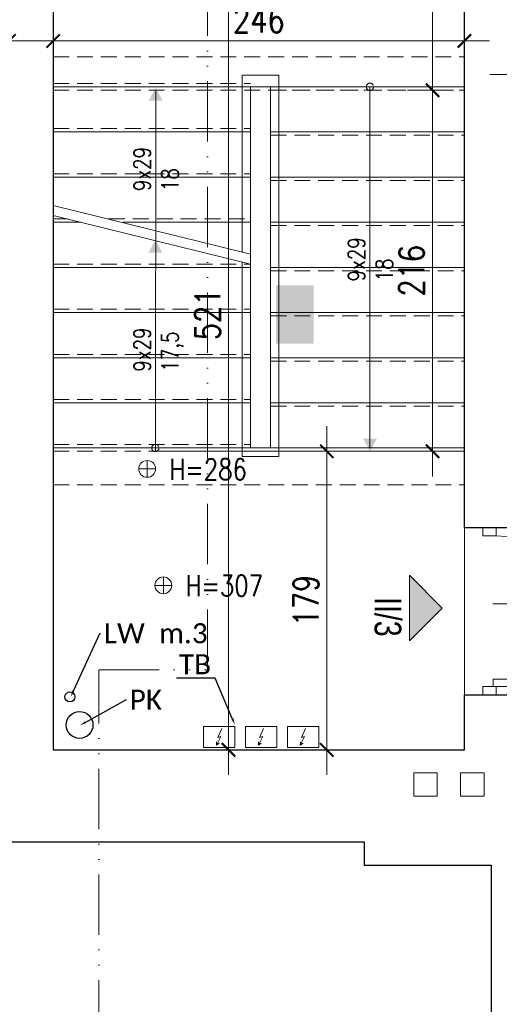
# Model space of a CAD drawing. Header units: millimetres. Extents: x 284606 to 569416, y -192995 to -95103.
# Tile 14 of 178: x 288059 to 288346, y -106136 to -105547. Entities that reach past the tile are written whole.
import ezdxf
from ezdxf import colors
from ezdxf.entities.mleader import LeaderData, LeaderLine
from ezdxf.enums import TextEntityAlignment as Align
from ezdxf.lldxf.tags import DXFTag
from ezdxf.math import Vec2, Vec3

# ---------------------------------------------------------------- set-up
doc = ezdxf.new("R2010")
doc.units = ezdxf.units.MM
doc.linetypes.add('ACAD_ISO12W100', pattern=[21, 12, -3, 0, -3, 0, -3])
doc.linetypes.add('HIDDEN', pattern=[9.525, 6.35, -3.175])
doc.layers.get('0').update_dxf_attribs({"lineweight": 0})
for name, color, linetype, lineweight in [('!STR_Konstrukcja 0.20', 200, 'Continuous', 20), ('!STR_Konstrukcja 0.30', 64, 'Continuous', 30), ('!STR_Opisy 0.09', 8, 'Continuous', 9), ('!STR_Przerywana 0.09', 8, 'HIDDEN', 9), ('!STR_Stolarka drzwiowa', 30, 'Continuous', 15), ('!STR_Wymiarowanie', 254, 'Continuous', 9), ('EKO Opisy 0.09', 8, 'Continuous', 9)]:
    doc.layers.add(name, color=color, linetype=linetype, lineweight=lineweight)
for name, color, linetype, lineweight, true_color in [('!STR_Kreskowanie ścian', 7, 'Continuous', 5, 0xa6a6a6), ('!STR_Ogrzewanie grzejniki', 7, 'Continuous', 15, 0xd10000), ('!STR_Wentylacja', 7, 'Continuous', 15, 0x3399ff), ('EKO Wyposażenie', 7, 'Continuous', 5, 0x919191), ('IS_Powrót', 5, 'SOLID', 30, 0x0000ff)]:
    doc.layers.add(name, color=color, linetype=linetype, lineweight=lineweight, true_color=true_color)
doc.layers.add('!STR_Obrysy pomieszczeń', color=215, linetype='Continuous', lineweight=9, plot=False)
doc.layers.add('I__KANALIZACJA_SAN', color=7, linetype='KAN_SAN', true_color=0x753b00)
doc.styles.add('1_50', font='txt', dxfattribs={"width": 0.8})
doc.styles.add('AB_Arial', font='NirmalaS.ttf')
doc.styles.add('EKO 1-10', font='romans.shx', dxfattribs={"width": 0.8, "height": 15})
doc.styles.add('EKO 1-5', font='romans.shx', dxfattribs={"width": 0.8, "height": 10})
doc.styles.get("Standard").update_dxf_attribs({"font": 'calibri.ttf'})
doc.linetypes.add('KAN_SAN', pattern='A,20,-7,["KS",Standard,S=5,R=0,X=-5,Y=-2.5],-6', length=33)
tags = doc.linetypes.add('SOLID', pattern=[10, 10, 0]).pattern_tags.tags
tags[6:7] = [DXFTag(74, 4), DXFTag(75, 0), DXFTag(340, '0'), DXFTag(46, 0.0), DXFTag(50, 0.0), DXFTag(44, 0.0), DXFTag(45, 0.0)]
tags[4:5] = [DXFTag(74, 4), DXFTag(75, 0), DXFTag(340, '0'), DXFTag(46, 0.0), DXFTag(50, 0.0), DXFTag(44, 0.0), DXFTag(45, 0.0)]
doc.dimstyles.new('EKO wymiar 1-10', dxfattribs={"dimtxt": 15, "dimasz": 8, "dimexe": 15, "dimexo": 15, "dimgap": 5, "dimtad": 1, "dimdec": 0, "dimtxsty": 'EKO 1-10', "dimblk": 'ARCHTICK', "dimcen": 10, "dimdle": 15, "dimclrd": 256, "dimclre": 256, "dimclrt": 256, "dimazin": 2, "dimtfac": 1, "dimtdec": 0, "dimtmove": 2, "dimatfit": 3, "dimldrblk": 'ARCHTICK', "dimfxl": 15, "dimfxlon": 1, "dimlwd": -1, "dimlwe": -1, "dimarcsym": 0})

# ---------------------------------------------------------------- blocks, each defined once
blk = doc.blocks.new('NR MIESZ')
h = blk.add_hatch(color=256)
h.dxf.hatch_style = 1
h.paths.add_polyline_path([(-24.54, -24.54), (0, 0), (24.54, -24.54)])
blk.add_lwpolyline([(-24.54, -24.54), (0, 0), (24.54, -24.54), (-24.54, -24.54)])
at = {"ltscale": 1.5, "style": 'AB_Arial', "width": 0.8}
for p in [(-33.22, -50.58), (-33.22, -83)]:
    blk.add_attdef('NR_POM.', p, '', height=20, rotation=0, dxfattribs=at)
blk = doc.blocks.new('wysokosc2')
at = {"ltscale": 2}
for points in [[(-5.06, 0.04), (5.03, 0.04)], [(0, 5.1), (0, -5.1)]]:
    blk.add_lwpolyline(points, dxfattribs=at)
blk.add_circle((0, 0), 5.03, dxfattribs=at)
at = {"ltscale": 2, "style": 'EKO 1-5', "width": 0.8}
blk.add_attdef('WYS', (13.29, -6.01), '', height=12.5, dxfattribs=at)
blk = doc.blocks.new('el. podgrzewacz przepływowy')
at = {"ltscale": 5}
blk.add_lwpolyline([(-17.16, -16.94), (12.84, -16.94), (12.84, -36.94), (-17.16, -36.94), (-17.16, -16.94)], dxfattribs=at)
for points in [[(0.15, -18.78), (-3.63, -27.31), (-0.69, -26.57), (-4.8, -34.7)], [(-2.17, -32.69), (-4.8, -34.7), (-4.71, -31.39)]]:
    blk.add_lwpolyline(points)
blk = doc.blocks.new('_ArchTick')
at = {"color": 0, "linetype": 'ByBlock', "const_width": 0.15}
blk.add_lwpolyline([(-0.5, -0.5), (0.5, 0.5)], dxfattribs=at)
blk = doc.blocks.new('*D206')
at = {"layer": '!STR_Wymiarowanie', "ltscale": 1.5, "transparency": 16777216}
for p, q in [((288355.19, -105564.9), (288355.19, -105594.9)), ((288503.19, -105564.9), (288503.19, -105594.9)), ((288340.19, -105579.9), (288518.19, -105579.9))]:
    blk.add_line(p, q, dxfattribs=at)
at = {"layer": 'Defpoints', "color": 0, "ltscale": 1.5, "transparency": 16777216}
for p in [(288355.19, -105482.93), (288503.19, -105482.93), (288503.19, -105579.9)]:
    blk.add_point(p, dxfattribs=at)
at = {"layer": '!STR_Wymiarowanie', "ltscale": 1.5, "transparency": 16777216, "xscale": 8, "yscale": 8, "zscale": 8, "rotation": 180}
blk.add_blockref('_ArchTick', (288355.19, -105579.9), dxfattribs=at)
at = {"layer": '!STR_Wymiarowanie', "ltscale": 1.5, "transparency": 16777216, "xscale": 8, "yscale": 8, "zscale": 8}
blk.add_blockref('_ArchTick', (288503.19, -105579.9), dxfattribs=at)
at = {"layer": '!STR_Wymiarowanie', "ltscale": 1.5, "transparency": 16777216, "insert": (288429.19, -105567.4), "char_height": 15, "attachment_point": 5, "style": 'EKO 1-10'}
blk.add_mtext('148', dxfattribs=at)
blk = doc.blocks.new('PIEC KAFLOWY')
at = {"layer": 'EKO Wyposażenie'}
blk.add_lwpolyline([(12.48, -14.75), (73.23, -14.75), (73.23, -75.5), (12.48, -75.5)], close=True, dxfattribs=at)
at = {"layer": 'EKO Wyposażenie', "insert": (33.88, -25.41), "char_height": 19.5, "attachment_point": 1, "style": '1_50'}
blk.add_mtext_dynamic_manual_height_columns('\\pi-5.3249;{\\H0.66667x;PIEC \\P\\pi-25.002;WĘGLOWY}', width=18.2471, gutter_width=12.5, heights=[0], dxfattribs=at)
blk = doc.blocks.new('*D257')
at = {"layer": '!STR_Wymiarowanie', "ltscale": 1.5, "transparency": 16777216}
for p, q in [((287731.6, -105544.9), (287731.6, -105574.9)), ((288052.6, -105544.9), (288052.6, -105574.9)), ((287716.6, -105559.9), (288067.6, -105559.9))]:
    blk.add_line(p, q, dxfattribs=at)
at = {"layer": 'Defpoints', "color": 0, "ltscale": 1.5, "transparency": 16777216}
for p in [(287731.6, -105462.93), (288052.6, -105462.99), (288052.6, -105559.9)]:
    blk.add_point(p, dxfattribs=at)
at = {"layer": '!STR_Wymiarowanie', "ltscale": 1.5, "transparency": 16777216, "xscale": 8, "yscale": 8, "zscale": 8, "rotation": 180}
blk.add_blockref('_ArchTick', (287731.6, -105559.9), dxfattribs=at)
at = {"layer": '!STR_Wymiarowanie', "ltscale": 1.5, "transparency": 16777216, "xscale": 8, "yscale": 8, "zscale": 8}
blk.add_blockref('_ArchTick', (288052.6, -105559.9), dxfattribs=at)
at = {"layer": '!STR_Wymiarowanie', "ltscale": 1.5, "transparency": 16777216, "insert": (287892.1, -105547.4), "char_height": 15, "attachment_point": 5, "style": 'EKO 1-10'}
blk.add_mtext('321', dxfattribs=at)
blk = doc.blocks.new('*D292')
at = {"layer": '!STR_Wymiarowanie', "ltscale": 1.5, "transparency": 16777216}
for p, q in [((288079.04, -105544.9), (288079.04, -105574.9)), ((288325.04, -105544.9), (288325.04, -105574.9)), ((288064.04, -105559.9), (288340.04, -105559.9))]:
    blk.add_line(p, q, dxfattribs=at)
at = {"layer": 'Defpoints', "color": 0, "ltscale": 1.5, "transparency": 16777216}
for p in [(288079.04, -105462.93), (288325.04, -105462.93), (288325.04, -105559.9)]:
    blk.add_point(p, dxfattribs=at)
at = {"layer": '!STR_Wymiarowanie', "ltscale": 1.5, "transparency": 16777216, "xscale": 8, "yscale": 8, "zscale": 8, "rotation": 180}
blk.add_blockref('_ArchTick', (288079.04, -105559.9), dxfattribs=at)
at = {"layer": '!STR_Wymiarowanie', "ltscale": 1.5, "transparency": 16777216, "xscale": 8, "yscale": 8, "zscale": 8}
blk.add_blockref('_ArchTick', (288325.04, -105559.9), dxfattribs=at)
at = {"layer": '!STR_Wymiarowanie', "ltscale": 1.5, "transparency": 16777216, "insert": (288202.04, -105547.4), "char_height": 15, "attachment_point": 5, "style": 'EKO 1-10'}
blk.add_mtext('246', dxfattribs=at)
blk = doc.blocks.new('*U293')
at = {"layer": '!STR_Opisy 0.09', "linetype": 'Continuous'}
blk.add_line((-49.28, 63.89), (-49.28, -0.34), dxfattribs=at)
at = {"layer": '!STR_Stolarka drzwiowa'}
for points in [[(0, 0), (0, 90), (-4.38, 90), (-4.38, 0)], [(-90, -6.2), (-95, -6.2), (-95, 1.8), (-90, 1.8)], [(5, -6.2), (0, -6.2), (0, 1.8), (5, 1.8)]]:
    blk.add_lwpolyline(points, close=True, dxfattribs=at)
blk.add_arc((0, 0), 90, 90, 180, dxfattribs=at)
at = {"layer": '!STR_Opisy 0.09', "linetype": 'Continuous', "style": 'EKO 1-10', "width": 0.8}
blk.add_attdef('SZER', text='', height=12.5, rotation=90, dxfattribs=at).set_placement((-49.28, 31.77), align=Align.BOTTOM_CENTER)
at = {"layer": '!STR_Opisy 0.09', "ltscale": 0.7, "style": 'EKO 1-10', "width": 0.8}
blk.add_attdef('WYS', text='', height=12.5, rotation=90, dxfattribs=at).set_placement((-38.75, 31.77), align=Align.MIDDLE_CENTER)
blk = doc.blocks.new('*D317')
at = {"layer": '!STR_Wymiarowanie', "ltscale": 1.5, "transparency": 16777216}
for p, q in [((288305.99, -105447.93), (288305.99, -105604.37)), ((288310.04, -105462.93), (288290.99, -105462.93)), ((288310.04, -105589.37), (288290.99, -105589.37))]:
    blk.add_line(p, q, dxfattribs=at)
at = {"layer": 'Defpoints', "color": 0, "ltscale": 1.5, "transparency": 16777216}
for p in [(288325.04, -105462.93), (288305.99, -105589.37), (288325.04, -105589.37)]:
    blk.add_point(p, dxfattribs=at)
at = {"layer": '!STR_Wymiarowanie', "ltscale": 1.5, "transparency": 16777216, "xscale": 8, "yscale": 8, "zscale": 8}
for p, rotation in [((288305.99, -105462.93), 90), ((288305.99, -105589.37), 270)]:
    blk.add_blockref('_ArchTick', p, dxfattribs=dict(at, rotation=rotation))
at = {"layer": '!STR_Wymiarowanie', "ltscale": 1.5, "transparency": 16777216, "insert": (288293.49, -105526.15), "char_height": 15, "attachment_point": 5, "rotation": 90, "style": 'EKO 1-10'}
blk.add_mtext('126', dxfattribs=at)
blk = doc.blocks.new('*D318')
at = {"layer": '!STR_Wymiarowanie', "ltscale": 1.5, "transparency": 16777216}
for p, q in [((288305.99, -105574.37), (288305.99, -105820.37)), ((288310.04, -105589.37), (288290.99, -105589.37)), ((288310.04, -105805.37), (288290.99, -105805.37))]:
    blk.add_line(p, q, dxfattribs=at)
at = {"layer": 'Defpoints', "color": 0, "ltscale": 1.5, "transparency": 16777216}
for p in [(288325.04, -105589.37), (288305.99, -105805.37), (288325.04, -105805.37)]:
    blk.add_point(p, dxfattribs=at)
at = {"layer": '!STR_Wymiarowanie', "ltscale": 1.5, "transparency": 16777216, "xscale": 8, "yscale": 8, "zscale": 8}
for p, rotation in [((288305.99, -105589.37), 90), ((288305.99, -105805.37), 270)]:
    blk.add_blockref('_ArchTick', p, dxfattribs=dict(at, rotation=rotation))
at = {"layer": '!STR_Wymiarowanie', "ltscale": 1.5, "transparency": 16777216, "insert": (288293.49, -105697.37), "char_height": 15, "attachment_point": 5, "rotation": 90, "style": 'EKO 1-10'}
blk.add_mtext('216', dxfattribs=at)
blk = doc.blocks.new('*D319')
at = {"layer": '!STR_Wymiarowanie', "ltscale": 1.5, "transparency": 16777216}
for p, q in [((288242.69, -105790.37), (288242.69, -105998.93)), ((288257.69, -105805.37), (288227.69, -105805.37)), ((288257.69, -105983.93), (288227.69, -105983.93))]:
    blk.add_line(p, q, dxfattribs=at)
at = {"layer": 'Defpoints', "color": 0, "ltscale": 1.5, "transparency": 16777216}
for p in [(288325.04, -105805.37), (288242.69, -105983.93), (288325.04, -105983.93)]:
    blk.add_point(p, dxfattribs=at)
at = {"layer": '!STR_Wymiarowanie', "ltscale": 1.5, "transparency": 16777216, "xscale": 8, "yscale": 8, "zscale": 8}
for p, rotation in [((288242.69, -105805.37), 90), ((288242.69, -105983.93), 270)]:
    blk.add_blockref('_ArchTick', p, dxfattribs=dict(at, rotation=rotation))
at = {"layer": '!STR_Wymiarowanie', "ltscale": 1.5, "transparency": 16777216, "insert": (288230.19, -105894.65), "char_height": 15, "attachment_point": 5, "rotation": 90, "style": 'EKO 1-10'}
blk.add_mtext('179', dxfattribs=at)
blk = doc.blocks.new('*D320')
at = {"layer": '!STR_Wymiarowanie', "ltscale": 1.5, "transparency": 16777216}
for p, q in [((288183.89, -105447.93), (288183.89, -105998.93)), ((288198.89, -105462.93), (288168.89, -105462.93)), ((288198.89, -105983.93), (288168.89, -105983.93))]:
    blk.add_line(p, q, dxfattribs=at)
at = {"layer": 'Defpoints', "color": 0, "ltscale": 1.5, "transparency": 16777216}
for p in [(288242.69, -105462.93), (288183.89, -105983.93), (288242.69, -105983.93)]:
    blk.add_point(p, dxfattribs=at)
at = {"layer": '!STR_Wymiarowanie', "ltscale": 1.5, "transparency": 16777216, "xscale": 8, "yscale": 8, "zscale": 8}
for p, rotation in [((288183.89, -105462.93), 90), ((288183.89, -105983.93), 270)]:
    blk.add_blockref('_ArchTick', p, dxfattribs=dict(at, rotation=rotation))
at = {"layer": '!STR_Wymiarowanie', "ltscale": 1.5, "transparency": 16777216, "insert": (288171.39, -105723.43), "char_height": 15, "attachment_point": 5, "rotation": 90, "style": 'EKO 1-10'}
blk.add_mtext('521', dxfattribs=at)

msp = doc.modelspace()

# ---------------------------------------------------------------- hatches: boundary and pattern name
at = {"layer": '!STR_Kreskowanie ścian', "ltscale": 1.5}
h = msp.add_hatch(dxfattribs=at)
h.set_pattern_fill('AR-B88', color=256, scale=0.1, angle=90)
h.set_pattern_definition([(90, (0.048, 2671.18), (-20.32, 1e-15), []), (180, (0.048, 2671.18), (-20.32, -10.16), [20.32, -20.32])])
h.paths.add_polyline_path([(287467.89, -106579.02), (287422.89, -106579.02), (287422.89, -106573.02), (287422.84, -106573.02), (287372.84, -106623.02), (287372.84, -106629.02), (287467.89, -106629.02)])
h.paths.add_polyline_path([(287467.89, -106534.02), (287467.89, -106528.02), (287467.84, -106530.97), (287422.84, -106573.02), (287422.89, -106573.02), (287422.89, -106579.02), (287467.89, -106579.02)])
h.paths.add_polyline_path([(287509.69, -105418.02), (287554.6, -105417.93), (287554.6, -105367.93), (287459.64, -105368.02), (287459.6, -105514.93), (287509.69, -105514.93)])
h.paths.add_polyline_path([(287553.07, -105418.02), (287509.69, -105418.02), (287509.69, -105514.93), (287569.51, -105515.95), (287553.07, -105515.95)])
h.paths.add_polyline_path([(288412.09, -105431.03), (288412.14, -105431.02), (288412.14, -105418.02), (288325.14, -105418.02), (288325.14, -105463.02), (288325.14, -105463.02), (288325.14, -105477.74), (288355.14, -105476.02), (288355.09, -105475.97)])
h.paths.add_polyline_path([(288462.09, -105381.03), (288462.09, -105368.02), (288325.14, -105368.02), (288325.14, -105418.02), (288412.14, -105418.02), (288412.14, -105431.02), (288412.09, -105431.03)])
h.paths.add_polyline_path([(288355.14, -105476.02), (288325.09, -105452.99), (288325.09, -105504.61), (288325.14, -105587.46), (288325.14, -105500.73), (288355.14, -105475.73)])
h.paths.add_polyline_path([(288234.87, -105740.99), (288234.87, -105706.06), (288212.37, -105706.06), (288212.37, -105740.99)])
h.paths.add_polyline_path([(287075.51, -105726.75), (287075.51, -105672.71), (287050.51, -105672.71), (287050.51, -105726.75)])
h.paths.add_polyline_path([(288601.98, -105749.68), (288601.98, -105711.9), (288579.48, -105711.9), (288579.48, -105749.68)])
h.paths.add_polyline_path([(287924.91, -106505.24), (287963.26, -106505.24), (287963.26, -106482.74), (287924.91, -106482.74)])
h.paths.add_polyline_path([(286998.04, -106391.42), (286990.54, -106391.42), (286990.54, -106286.42), (286998.04, -106286.42)], flags=16)
h.paths.add_polyline_path([(287033.29, -106376.43), (287028.15, -106376.43), (287028.15, -106380.86), (287025.17, -106380.86), (287025.17, -106383.92), (286998.14, -106383.92), (286998.14, -106572.57), (287043.14, -106527.57), (287043.14, -106396.42), (287032.21, -106396.42), (287032.21, -106383.36), (287033.29, -106383.36)])
h.paths.add_polyline_path([(286998.14, -106117.92), (287025.17, -106117.92), (287025.17, -106120.82), (287028.15, -106120.82), (287028.15, -106124.92), (287033.29, -106124.92), (287033.29, -106118.32), (287032.21, -106118.32), (287032.21, -106105.42), (287043.14, -106105.42), (287043.14, -106026.68), (286998.14, -106026.68)])
h.paths.add_polyline_path([(287025.17, -106207.92), (286998.14, -106207.92), (286998.14, -106293.92), (287025.17, -106293.92), (287025.17, -106296.82), (287028.15, -106296.82), (287028.15, -106300.92), (287033.29, -106300.92), (287033.29, -106294.32), (287032.21, -106294.32), (287032.21, -106281.42), (287043.14, -106281.42), (287043.14, -106220.42), (287032.21, -106220.42), (287032.21, -106207.36), (287033.29, -106207.36), (287033.29, -106200.43), (287028.15, -106200.43), (287028.15, -106204.86), (287025.17, -106204.86)])
h.paths.add_polyline_path([(286998.14, -106026.68), (286948.09, -106026.68), (286948.09, -106622.62), (286998.14, -106572.57)])
h.paths.add_polyline_path([(286998.04, -106110.42), (286998.04, -106215.42), (286990.54, -106215.42), (286990.54, -106110.42)], flags=16)
h.paths.add_polyline_path([(288890.48, -106319.92), (288864.07, -106319.92), (288864.07, -106316.86), (288861.09, -106316.86), (288861.09, -106312.43), (288855.95, -106312.43), (288855.95, -106319.36), (288857.03, -106319.36), (288857.03, -106332.42), (288845.48, -106332.42), (288845.48, -106528.02), (288890.48, -106573.02)])
h.paths.add_polyline_path([(288905.38, -106170.42), (288905.38, -106065.42), (288897.88, -106065.42), (288897.88, -106170.42)], flags=16)
h.paths.add_polyline_path([(288905.38, -106162.92), (288890.48, -106162.92), (288890.48, -106229.92), (288905.38, -106229.92), (288905.38, -106222.42), (288897.88, -106222.42), (288897.88, -106327.42), (288905.38, -106327.42), (288905.38, -106319.92), (288890.48, -106319.92), (288890.48, -106573.02), (288940.43, -106622.97), (288940.43, -105381.16), (288890.48, -105431.11), (288890.48, -106072.92), (288905.38, -106072.92)])
h.paths.add_polyline_path([(288855.95, -106079.92), (288861.09, -106079.92), (288861.09, -106075.82), (288864.07, -106075.82), (288864.07, -106072.92), (288890.48, -106072.92), (288890.48, -105431.11), (288845.48, -105476.11), (288845.48, -106060.42), (288857.03, -106060.42), (288857.03, -106073.32), (288855.95, -106073.32)])
h.paths.add_polyline_path([(288861.09, -106155.43), (288855.95, -106155.43), (288855.95, -106162.36), (288857.03, -106162.36), (288857.03, -106175.42), (288845.48, -106175.42), (288845.48, -106217.42), (288857.03, -106217.42), (288857.03, -106230.32), (288855.95, -106230.32), (288855.95, -106236.92), (288861.09, -106236.92), (288861.09, -106232.82), (288864.07, -106232.82), (288864.07, -106229.92), (288890.48, -106229.92), (288890.48, -106162.92), (288864.07, -106162.92), (288864.07, -106159.86), (288861.09, -106159.86)])
at = {"layer": '!STR_Opisy 0.09', "linetype": 'Continuous'}
h = msp.add_hatch(color=256, dxfattribs=at)
h.dxf.hatch_style = 1
h.paths.add_polyline_path([(288136.16, -105595.61), (288140.34, -105587.99), (288140.34, -105595.61)])
h.paths.add_polyline_path([(288140.34, -105595.61), (288140.34, -105587.99), (288144.52, -105595.61)])
h = msp.add_hatch(color=256, dxfattribs=at)
h.dxf.hatch_style = 1
h.paths.add_polyline_path([(288135.99, -105686.51), (288140.17, -105678.88), (288140.17, -105686.51)])
h.paths.add_polyline_path([(288140.17, -105686.51), (288140.17, -105678.88), (288144.35, -105686.51)])
h = msp.add_hatch(color=256, dxfattribs=at)
h.dxf.hatch_style = 1
h.paths.add_polyline_path([(288264.36, -105797.74), (288268.54, -105805.37), (288268.54, -105797.74)])
h.paths.add_polyline_path([(288268.54, -105797.74), (288268.54, -105805.37), (288272.72, -105797.74)])

# ---------------------------------------------------------------- linework, layer by layer
at = {"layer": '!STR_Konstrukcja 0.20', "ltscale": 1.5}
for p, q in [((288079.04, -105587.37), (288197.04, -105587.37)), ((288197.04, -105803.37), (288197.04, -105587.37)), ((288197.04, -105587.37), (288325.04, -105587.37)), ((288209.04, -105803.37), (288209.04, -105587.37)), ((288079.04, -105614.37), (288197.04, -105614.37)), ((288209.04, -105614.37), (288325.04, -105614.37)), ((288079.04, -105641.37), (288197.04, -105641.37)), ((288209.04, -105641.37), (288325.04, -105641.37)), ((288079.04, -105668.37), (288095.67, -105668.37)), ((288120.77, -105668.37), (288197.04, -105668.37)), ((288209.04, -105668.37), (288325.04, -105668.37)), ((288079.04, -105695.37), (288197.04, -105695.37)), ((288209.04, -105695.37), (288325.04, -105695.37)), ((288079.04, -105722.37), (288197.04, -105722.37)), ((288209.04, -105722.37), (288325.04, -105722.37)), ((288079.04, -105749.37), (288197.04, -105749.37)), ((288209.04, -105749.37), (288325.04, -105749.37)), ((288079.04, -105776.37), (288197.04, -105776.37)), ((288209.04, -105776.37), (288325.04, -105776.37)), ((288079.04, -105803.37), (288197.04, -105803.37)), ((288197.04, -105803.37), (288325.04, -105803.37))]:
    msp.add_line(p, q, dxfattribs=at)
at = {"layer": '!STR_Konstrukcja 0.30', "ltscale": 1.5}
for p, q in [((288325.04, -105850.93), (288355.19, -105850.93)), ((288325.04, -105950.93), (288355.19, -105950.93))]:
    msp.add_line(p, q, dxfattribs=at)
for points in [[(288144.04, -105462.93), (288079.04, -105462.93), (288079.04, -105983.93), (288325.04, -105983.93), (288325.04, -105950.93)], [(288325.04, -105850.93), (288325.04, -105462.93), (288259.04, -105462.93)], [(288053.96, -106038.92), (288265.04, -106038.92)], [(288265.04, -106038.92), (288265.04, -106052.92), (288341.04, -106052.92)], [(288341.04, -106052.92), (288341.04, -106545.92), (288311.55, -106545.92)]]:
    msp.add_lwpolyline(points, dxfattribs=at)
at = {"layer": '!STR_Obrysy pomieszczeń', "ltscale": 0.3}
for points in [[(288079.04, -105462.93), (288325.04, -105462.93), (288325.04, -105983.93), (288079.04, -105983.93)], [(287890.04, -106038.92), (288265.04, -106038.92), (288265.04, -106052.92), (288341.04, -106052.92), (288341.04, -106545.92), (287890.04, -106545.92)]]:
    msp.add_lwpolyline(points, close=True, dxfattribs=at)
at = {"layer": '!STR_Opisy 0.09', "linetype": 'Continuous'}
for points in [[(288268.54, -105803.37), (288268.54, -105587.37)], [(288140.34, -105589.99), (288140.17, -105805.37)]]:
    msp.add_lwpolyline(points, dxfattribs=at)
at = {"layer": '!STR_Opisy 0.09', "linetype": 'HIDDEN', "ltscale": 2}
for centre in [(288268.54, -105587.37), (288140.17, -105803.37)]:
    msp.add_circle(centre, 2.17, dxfattribs=at)
at = {"layer": '!STR_Przerywana 0.09', "ltscale": 1.5}
for p, q in [((288079.04, -105569.37), (288325.04, -105569.37)), ((288079.04, -105585.37), (288197.04, -105585.37)), ((288079.04, -105589.37), (288325.04, -105589.37)), ((288209.04, -105589.37), (288325.04, -105589.37)), ((288079.04, -105612.37), (288197.04, -105612.37)), ((288209.04, -105616.37), (288325.04, -105616.37)), ((288079.04, -105639.37), (288197.04, -105639.37)), ((288209.04, -105643.37), (288325.04, -105643.37)), ((288079.04, -105666.37), (288087.32, -105666.37)), ((288112.42, -105666.37), (288197.04, -105666.37)), ((288209.04, -105670.37), (288325.04, -105670.37)), ((288079.04, -105693.37), (288197.04, -105693.37)), ((288209.04, -105697.37), (288325.04, -105697.37)), ((288079.04, -105720.37), (288197.04, -105720.37)), ((288209.04, -105724.37), (288325.04, -105724.37)), ((288079.04, -105747.37), (288197.04, -105747.37)), ((288209.04, -105751.37), (288325.04, -105751.37)), ((288079.04, -105774.37), (288197.04, -105774.37)), ((288209.04, -105778.37), (288325.04, -105778.37)), ((288079.04, -105801.37), (288197.04, -105801.37)), ((288079.04, -105805.37), (288325.04, -105805.37)), ((288141.01, -105805.37), (288325.04, -105805.37)), ((288079.04, -105825.37), (288325.04, -105825.37)), ((288325.04, -105950.93), (288325.04, -105850.93))]:
    msp.add_line(p, q, dxfattribs=at)
at = {"layer": '!STR_Wentylacja', "ltscale": 1.5}
for points in [[(288294.76, -105997.67), (288294.76, -106011.67), (288308.76, -106011.67), (288308.76, -105997.67)], [(288322.76, -105997.67), (288322.76, -106011.67), (288336.76, -106011.67), (288336.76, -105997.67)]]:
    msp.add_lwpolyline(points, close=True, dxfattribs=at)
at = {"layer": '!STR_Wymiarowanie', "ltscale": 1.5}
for p, q in [((288079.04, -105658.37), (288197.04, -105687.37)), ((288079.04, -105664.38), (288197.04, -105693.38))]:
    msp.add_line(p, q, dxfattribs=at)
msp.add_lwpolyline([(288192.04, -105686.14), (288192.04, -105580.37), (288214.04, -105580.37), (288214.04, -105808.37), (288192.04, -105808.37), (288192.04, -105692.15)], dxfattribs=at)
at = {"layer": 'EKO Opisy 0.09', "color": 133, "linetype": 'ACAD_ISO12W100', "ltscale": 3, "true_color": 0x4ddaea}
msp.add_lwpolyline([(288106.44, -106789.7), (288106.44, -105936.04), (288171.44, -105936.04), (288171.44, -105155.94)], dxfattribs=at)
at = {"layer": 'I__KANALIZACJA_SAN', "lineweight": 30}
msp.add_circle((288094.81, -105969.04), 8.01, dxfattribs=at)
at = {"layer": 'IS_Powrót', "linetype": 'ByBlock'}
msp.add_circle((288089.06, -105952.24), 3, dxfattribs=at)

# ---------------------------------------------------------------- block references
at = {"layer": '!STR_Ogrzewanie grzejniki', "lineweight": 35, "ltscale": 1.5, "xscale": 0.625, "yscale": 0.625, "zscale": 0.625}
for p in [(288179.74, -105959.42), (288204.8, -105959.42), (288229.85, -105959.42)]:
    msp.add_blockref('el. podgrzewacz przepływowy', p, dxfattribs=at)
at = {"layer": '!STR_Opisy 0.09'}
ref = msp.add_blockref('wysokosc2', (288135.28, -105815.89), dxfattribs=dict(at, xscale=-1, rotation=180))
ref.add_attrib('WYS', 'H=286', (288148.58, -105822.38), dxfattribs={"layer": '0', "ltscale": 2, "height": 12.5, "style": 'EKO 1-5', "width": 0.8})
ref = msp.add_blockref('wysokosc2', (288144.93, -105885.52), dxfattribs=dict(at, xscale=-1, rotation=180))
ref.add_attrib('WYS', 'H=307', (288158.22, -105892.02), dxfattribs={"layer": '0', "ltscale": 2, "height": 12.5, "style": 'EKO 1-5', "width": 0.8})
ref = msp.add_blockref('NR MIESZ', (288311.75, -105899.12), dxfattribs=dict(at, xscale=0.8, yscale=0.8, zscale=0.8, rotation=270))
ref.add_attrib('NR_POM.', 'II/3', (288271.28, -105892.44), dxfattribs={"layer": '0', "ltscale": 1.5, "height": 16, "rotation": 270, "style": 'AB_Arial', "width": 0.8})
at = {"layer": '!STR_Stolarka drzwiowa', "ltscale": 0.3, "rotation": 270}
msp.add_blockref('*U293', (288342.32, -105945.93), dxfattribs=at).add_auto_attribs({'WYS': '200', 'SZER': '90'})
at = {"layer": 'EKO Wyposażenie', "xscale": 0.7200000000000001, "yscale": 0.7200000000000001, "zscale": 0.7200000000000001}
msp.add_blockref('PIEC KAFLOWY', (288546.5, -106026.53), dxfattribs=at)

# ---------------------------------------------------------------- texts
at = {"layer": '!STR_Opisy 0.09', "ltscale": 2, "char_height": 10, "attachment_point": 1, "rotation": 90, "style": 'EKO 1-5'}
for s, insert in [('9x29\\P18', (288127.25, -105649.74)), ('9x29\\P18', (288255.49, -105703.74)), ('9x29\\P17,5', (288127.25, -105757.74))]:
    msp.add_mtext_dynamic_manual_height_columns(s, width=22.0328, gutter_width=12.5, heights=[0], dxfattribs=dict(at, insert=insert))

# ---------------------------------------------------------------- dimensions: what is measured, and where the dimension line sits
at = {"layer": '!STR_Wymiarowanie', "ltscale": 1.5}
for base, p1, p2, picture, middle in [((288183.89, -105983.93), (288242.69, -105462.93), (288242.69, -105983.93), '*D320', (288171.39, -105723.43)), ((288305.99, -105589.37), (288325.04, -105462.93), (288325.04, -105589.37), '*D317', (288293.49, -105526.15)), ((288305.99, -105805.37), (288325.04, -105589.37), (288325.04, -105805.37), '*D318', (288293.49, -105697.37)), ((288242.69, -105983.93), (288325.04, -105805.37), (288325.04, -105983.93), '*D319', (288230.19, -105894.65))]:
    dim = msp.add_linear_dim(base=base, p1=p1, p2=p2, angle=90, dimstyle='EKO wymiar 1-10', dxfattribs=at)
    dim.commit()
    dim.dimension.update_dxf_attribs({"geometry": picture, "text_midpoint": middle})
for base, p1, p2, picture, middle in [((288052.6, -105559.9), (287731.6, -105462.93), (288052.6, -105462.99), '*D257', (287892.1, -105547.4)), ((288325.04, -105559.9), (288079.04, -105462.93), (288325.04, -105462.93), '*D292', (288202.04, -105547.4)), ((288503.19, -105579.9), (288355.19, -105482.93), (288503.19, -105482.93), '*D206', (288429.19, -105567.4))]:
    dim = msp.add_linear_dim(base=base, p1=p1, p2=p2, dimstyle='EKO wymiar 1-10', dxfattribs=at)
    dim.commit()
    dim.dimension.update_dxf_attribs({"geometry": picture, "text_midpoint": middle})

# ---------------------------------------------------------------- leaders
ml = msp.add_multileader_mtext('Standard', dxfattribs=at)
ml.set_content('LW  m.3', color=256)
ml.set_leader_properties()
ml.build(insert=Vec2(0, 0))
ml.multileader.update_dxf_attribs({"text_right_attachment_type": 6, "dogleg_length": 0.36})
ctx = ml.context
ctx.base_point, ctx.char_height, ctx.plane_origin = Vec3(288107.35, -105914.26), 12, Vec3(281250.29, -108733.78)
ctx.right_attachment = 6
notes = []
notes.append((ctx, [(0, (1, 1, 0), (288106.99, -105914.26), (1, 0), 0.36, [(0, [(288089.48, -105952.26)], 0, [])])]))
ctx.mtext.insert, ctx.mtext.flow_direction = Vec3(288109.35, -105908.18), 5
ml = msp.add_multileader_mtext('Standard', dxfattribs=at)
ml.set_content('TB', color=256)
ml.set_leader_properties()
ml.build(insert=Vec2(0, 0))
ml.multileader.update_dxf_attribs({"text_right_attachment_type": 6, "dogleg_length": 0.36})
ctx = ml.context
ctx.base_point, ctx.char_height, ctx.plane_origin = Vec3(288152.98, -105932.75), 12, Vec3(298751.58, -90734.43)
ctx.right_attachment, ctx.text_align_type = 6, 2
notes.append((ctx, [(1, (1, 1, 0), (288175.88, -105941.12), (-1, 0), 0.36, [(0, [(288187.71, -105968.8)], 0, [])])]))
ctx.mtext.insert, ctx.mtext.alignment, ctx.mtext.flow_direction = Vec3(288173.52, -105926.72), 3, 5
ml = msp.add_multileader_mtext('Standard', dxfattribs=at)
ml.set_content('PK', color=256)
ml.set_leader_properties()
ml.build(insert=Vec2(0, 0))
ml.multileader.update_dxf_attribs({"text_right_attachment_type": 6, "dogleg_length": 0.36})
ctx = ml.context
ctx.base_point, ctx.char_height, ctx.plane_origin = Vec3(288122.8, -105953.95), 12, Vec3(281324.47, -108744.77)
ctx.right_attachment = 6
notes.append((ctx, [(0, (1, 1, 0), (288122.44, -105953.95), (1, 0), 0.36, [(0, [(288095.03, -105969.29)], 0, [])])]))
ctx.mtext.insert, ctx.mtext.flow_direction = Vec3(288124.8, -105947.92), 5
for ctx, leaders in notes:
    for number, flags, end, landing, length, lines in leaders:
        leader = LeaderData()
        leader.index, (leader.has_last_leader_line, leader.has_dogleg_vector, leader.attachment_direction) = number, flags
        leader.last_leader_point, leader.dogleg_vector, leader.dogleg_length = Vec3(end), Vec3(landing), length
        for number, points, colour, breaks in lines:
            line = LeaderLine()
            line.index, line.vertices, line.color, line.breaks = number, Vec3.list(points), colors.encode_raw_color(colour), breaks
            leader.lines.append(line)
        ctx.leaders.append(leader)

doc.saveas('drawing.dxf')
